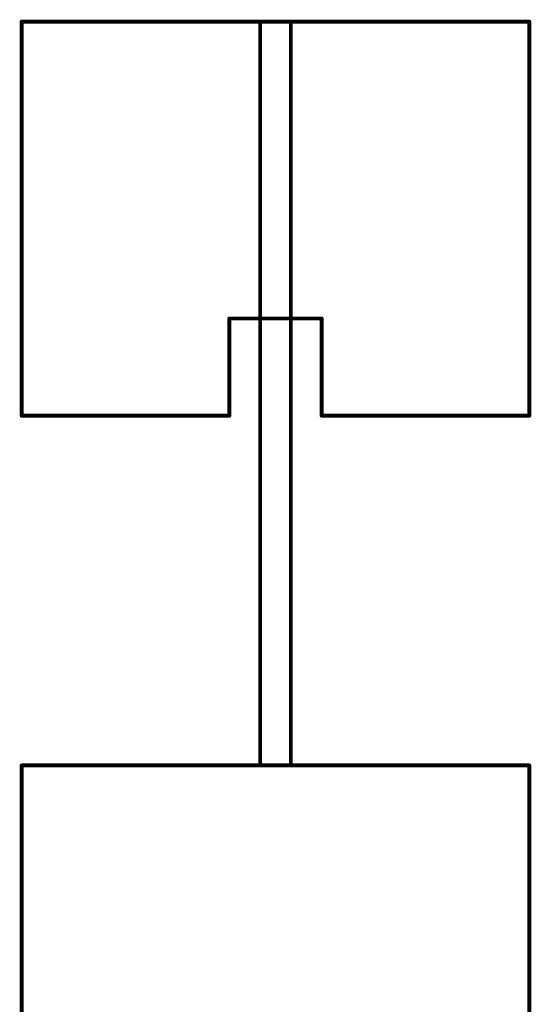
# Model space of a CAD drawing. Header units: inches. Extents: x -2.3 to 12.7, y -2.8 to 6.7.
# Tile 118 of 171: x 0.2898 to 0.3553, y 1.2588 to 1.3848. Entities that reach past the tile are written whole.
import ezdxf

# ---------------------------------------------------------------- set-up
doc = ezdxf.new("R2010")
doc.units = ezdxf.units.IN
doc.header["$MEASUREMENT"] = 0
doc.layers.add('RX', color=56, linetype='Continuous')
doc.layers.add('Top Layer', color=1, linetype='Continuous')

msp = doc.modelspace()

# ---------------------------------------------------------------- linework, layer by layer
at = {"layer": 'RX'}
for points in [[(0.29006, 1.33416, 0.0005, 0.0005, 0), (0.29006, 1.38459, 0.0005, 0.0005, 0)], [(0.29006, 1.38459, 0.0005, 0.0005, 0), (0.35502, 1.38459, 0.0005, 0.0005, 0)], [(0.32058, 1.2894, 0.0005, 0.0005, 0), (0.32058, 1.38459, 0.0005, 0.0005, 0)], [(0.32058, 1.38459, 0.0005, 0.0005, 0), (0.32451, 1.38459, 0.0005, 0.0005, 0)], [(0.32451, 1.2894, 0.0005, 0.0005, 0), (0.32451, 1.38459, 0.0005, 0.0005, 0)], [(0.35502, 1.33416, 0.0005, 0.0005, 0), (0.35502, 1.38459, 0.0005, 0.0005, 0)], [(0.31664, 1.3466, 0.0005, 0.0005, 0), (0.32845, 1.3466, 0.0005, 0.0005, 0)], [(0.31664, 1.33416, 0.0005, 0.0005, 0), (0.31664, 1.3466, 0.0005, 0.0005, 0)], [(0.32845, 1.33416, 0.0005, 0.0005, 0), (0.32845, 1.3466, 0.0005, 0.0005, 0)], [(0.29006, 1.33416, 0.0005, 0.0005, 0), (0.31664, 1.33416, 0.0005, 0.0005, 0)], [(0.32845, 1.33416, 0.0005, 0.0005, 0), (0.35502, 1.33416, 0.0005, 0.0005, 0)], [(0.29006, 1.23897, 0.0005, 0.0005, 0), (0.29006, 1.2894, 0.0005, 0.0005, 0)], [(0.29006, 1.2894, 0.0005, 0.0005, 0), (0.35502, 1.2894, 0.0005, 0.0005, 0)], [(0.32058, 1.2894, 0.0005, 0.0005, 0), (0.32451, 1.2894, 0.0005, 0.0005, 0)], [(0.35502, 1.23897, 0.0005, 0.0005, 0), (0.35502, 1.2894, 0.0005, 0.0005, 0)]]:
    msp.add_lwpolyline(points, format="xyseb", dxfattribs=at)
for points in [[(0.28994, 1.38459, 0.00025, 0.00025, 1), (0.29019, 1.38459, 0.00025, 0.00025, 1)], [(0.28994, 1.38459, 0.00025, 0.00025, 1), (0.29019, 1.38459, 0.00025, 0.00025, 1)], [(0.32045, 1.38459, 0.00025, 0.00025, 1), (0.3207, 1.38459, 0.00025, 0.00025, 1)], [(0.32045, 1.38459, 0.00025, 0.00025, 1), (0.3207, 1.38459, 0.00025, 0.00025, 1)], [(0.32439, 1.38459, 0.00025, 0.00025, 1), (0.32464, 1.38459, 0.00025, 0.00025, 1)], [(0.32439, 1.38459, 0.00025, 0.00025, 1), (0.32464, 1.38459, 0.00025, 0.00025, 1)], [(0.3549, 1.38459, 0.00025, 0.00025, 1), (0.35515, 1.38459, 0.00025, 0.00025, 1)], [(0.3549, 1.38459, 0.00025, 0.00025, 1), (0.35515, 1.38459, 0.00025, 0.00025, 1)], [(0.31651, 1.3466, 0.00025, 0.00025, 1), (0.31676, 1.3466, 0.00025, 0.00025, 1)], [(0.31651, 1.3466, 0.00025, 0.00025, 1), (0.31676, 1.3466, 0.00025, 0.00025, 1)], [(0.32832, 1.3466, 0.00025, 0.00025, 1), (0.32857, 1.3466, 0.00025, 0.00025, 1)], [(0.32832, 1.3466, 0.00025, 0.00025, 1), (0.32857, 1.3466, 0.00025, 0.00025, 1)], [(0.28994, 1.33416, 0.00025, 0.00025, 1), (0.29019, 1.33416, 0.00025, 0.00025, 1)], [(0.28994, 1.33416, 0.00025, 0.00025, 1), (0.29019, 1.33416, 0.00025, 0.00025, 1)], [(0.31651, 1.33416, 0.00025, 0.00025, 1), (0.31676, 1.33416, 0.00025, 0.00025, 1)], [(0.31651, 1.33416, 0.00025, 0.00025, 1), (0.31676, 1.33416, 0.00025, 0.00025, 1)], [(0.32832, 1.33416, 0.00025, 0.00025, 1), (0.32857, 1.33416, 0.00025, 0.00025, 1)], [(0.32832, 1.33416, 0.00025, 0.00025, 1), (0.32857, 1.33416, 0.00025, 0.00025, 1)], [(0.3549, 1.33416, 0.00025, 0.00025, 1), (0.35515, 1.33416, 0.00025, 0.00025, 1)], [(0.3549, 1.33416, 0.00025, 0.00025, 1), (0.35515, 1.33416, 0.00025, 0.00025, 1)], [(0.28994, 1.2894, 0.00025, 0.00025, 1), (0.29019, 1.2894, 0.00025, 0.00025, 1)], [(0.28994, 1.2894, 0.00025, 0.00025, 1), (0.29019, 1.2894, 0.00025, 0.00025, 1)], [(0.32045, 1.2894, 0.00025, 0.00025, 1), (0.3207, 1.2894, 0.00025, 0.00025, 1)], [(0.32045, 1.2894, 0.00025, 0.00025, 1), (0.3207, 1.2894, 0.00025, 0.00025, 1)], [(0.32439, 1.2894, 0.00025, 0.00025, 1), (0.32464, 1.2894, 0.00025, 0.00025, 1)], [(0.32439, 1.2894, 0.00025, 0.00025, 1), (0.32464, 1.2894, 0.00025, 0.00025, 1)], [(0.3549, 1.2894, 0.00025, 0.00025, 1), (0.35515, 1.2894, 0.00025, 0.00025, 1)], [(0.3549, 1.2894, 0.00025, 0.00025, 1), (0.35515, 1.2894, 0.00025, 0.00025, 1)]]:
    msp.add_lwpolyline(points, format="xyseb", close=True, dxfattribs=at)
at = {"layer": 'Top Layer'}
for p, q in [((0.35502, 1.38459), (0.29006, 1.38459)), ((0.29006, 1.38459), (0.29006, 1.33416)), ((0.35502, 1.33416), (0.35502, 1.38459)), ((0.31664, 1.33416), (0.31664, 1.34664)), ((0.31664, 1.34664), (0.32058, 1.34664)), ((0.32058, 1.34664), (0.32058, 1.2894)), ((0.32451, 1.2894), (0.32451, 1.34664)), ((0.32451, 1.34664), (0.32845, 1.34664)), ((0.32845, 1.34664), (0.32845, 1.33416)), ((0.29006, 1.33416), (0.31664, 1.33416)), ((0.32845, 1.33416), (0.35502, 1.33416)), ((0.32058, 1.2894), (0.29006, 1.2894)), ((0.29006, 1.2894), (0.29006, 1.23897)), ((0.35502, 1.2894), (0.32451, 1.2894)), ((0.35502, 1.23897), (0.35502, 1.2894))]:
    msp.add_line(p, q, dxfattribs=at)

doc.saveas('drawing.dxf')
